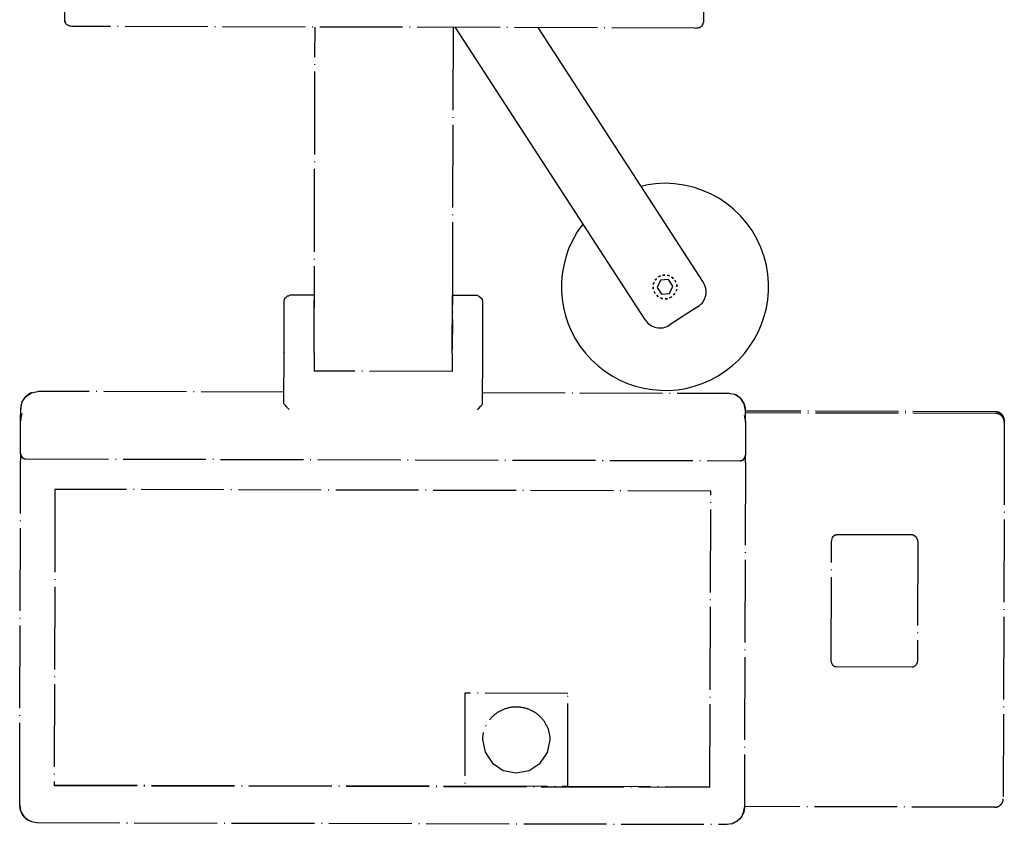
# Model space of a CAD drawing. Extents: x -1765 to 4890, y -3431 to 1272.
# Tile 3 of 189: x -1513 to -1371, y -1401 to -1284. Entities that reach past the tile are written whole.
import ezdxf

# ---------------------------------------------------------------- set-up
doc = ezdxf.new("R2010")
doc.units = 0
doc.linetypes.add('DOT_CENTER', pattern=[14, 12, -1, 0, -1])
doc.layers.get('0').update_dxf_attribs({"linetype": 'CONTINUOUS'})

# ---------------------------------------------------------------- blocks, each defined once
blk = doc.blocks.new('CTH', base_point=(-1401.58, -1249.78))
at = {"color": 5, "linetype": 'DOT_CENTER'}
for p, q in [((-1506.71, -1284.29), (-1506.68, -1272.51)), ((-1414.21, -1272.75), (-1414.24, -1284.53)), ((-1506.69, -1284.43), (-1506.71, -1284.29)), ((-1506.68, -1284.49), (-1506.69, -1284.43)), ((-1506.61, -1284.64), (-1506.68, -1284.49)), ((-1506.53, -1284.74), (-1506.61, -1284.64)), ((-1506.47, -1284.84), (-1506.53, -1284.74)), ((-1414.35, -1284.88), (-1414.28, -1284.73)), ((-1414.28, -1284.73), (-1414.26, -1284.67)), ((-1414.26, -1284.67), (-1414.24, -1284.53)), ((-1506.44, -1284.87), (-1506.47, -1284.84)), ((-1506.32, -1284.93), (-1506.44, -1284.87)), ((-1506.3, -1284.94), (-1506.32, -1284.93)), ((-1506.19, -1285.01), (-1506.3, -1284.94)), ((-1506.05, -1285.07), (-1506.19, -1285.01)), ((-1505.94, -1285.09), (-1506.05, -1285.07)), ((-1505.9, -1285.09), (-1505.94, -1285.09)), ((-1505.71, -1285.11), (-1505.9, -1285.09)), ((-1505.63, -1285.12), (-1505.71, -1285.11)), ((-1505.46, -1285.12), (-1505.63, -1285.12)), ((-1415.49, -1285.35), (-1505.46, -1285.12)), ((-1470.6, -1331.87), (-1470.48, -1285.21)), ((-1450.48, -1285.26), (-1450.6, -1331.92)), ((-1415.49, -1285.35), (-1415.41, -1285.35)), ((-1415.49, -1285.35), (-1415.49, -1285.35)), ((-1415.41, -1285.35), (-1415.25, -1285.34)), ((-1415.25, -1285.34), (-1415.19, -1285.34)), ((-1415.19, -1285.34), (-1415.02, -1285.32)), ((-1415.02, -1285.32), (-1415, -1285.32)), ((-1415, -1285.32), (-1414.91, -1285.3)), ((-1414.91, -1285.3), (-1414.82, -1285.27)), ((-1414.82, -1285.27), (-1414.76, -1285.24)), ((-1414.76, -1285.24), (-1414.66, -1285.17)), ((-1414.66, -1285.17), (-1414.64, -1285.17)), ((-1414.64, -1285.17), (-1414.52, -1285.1)), ((-1414.52, -1285.1), (-1414.49, -1285.07)), ((-1414.49, -1285.07), (-1414.43, -1284.98)), ((-1414.43, -1284.98), (-1414.35, -1284.88)), ((-1450.6, -1332.48), (-1450.58, -1324.11)), ((-1446.96, -1324.12), (-1450.58, -1324.11)), ((-1446.96, -1324.12), (-1446.78, -1324.21)), ((-1446.78, -1324.21), (-1446.7, -1324.23)), ((-1446.7, -1324.23), (-1446.39, -1324.47)), ((-1446.39, -1324.47), (-1446.31, -1324.55)), ((-1446.31, -1324.55), (-1446.21, -1324.86)), ((-1470.58, -1324.98), (-1470.58, -1324.81)), ((-1470.58, -1325.28), (-1470.58, -1324.98)), ((-1470.58, -1326.89), (-1470.58, -1325.28)), ((-1446.21, -1324.86), (-1446.23, -1332.39)), ((-1470.6, -1332.42), (-1470.58, -1326.89)), ((-1470.6, -1332.42), (-1470.6, -1335.04)), ((-1450.62, -1331.93), (-1450.6, -1331.92)), ((-1450.6, -1332.48), (-1450.61, -1335.09)), ((-1446.29, -1332.43), (-1446.23, -1332.39)), ((-1446.23, -1332.39), (-1446.25, -1339.83)), ((-1450.61, -1335.09), (-1470.6, -1335.04)), ((-1512.91, -1339.52), (-1512.36, -1338.72)), ((-1512.36, -1338.72), (-1511.55, -1338.19)), ((-1511.55, -1338.19), (-1510.93, -1338.07)), ((-1510.93, -1338.07), (-1510.6, -1338)), ((-1474.98, -1338.09), (-1510.6, -1338)), ((-1446.24, -1338.16), (-1410.63, -1338.25)), ((-1410.3, -1338.32), (-1410.63, -1338.25)), ((-1409.68, -1338.45), (-1410.3, -1338.32)), ((-1408.87, -1338.98), (-1409.68, -1338.45)), ((-1408.33, -1339.79), (-1408.87, -1338.98)), ((-1513.1, -1340.47), (-1512.91, -1339.52)), ((-1474.97, -1339.79), (-1474.99, -1339.76)), ((-1474.92, -1339.87), (-1474.97, -1339.79)), ((-1474.87, -1339.93), (-1474.92, -1339.87)), ((-1474.77, -1340.04), (-1474.87, -1339.93)), ((-1474.65, -1340.18), (-1474.77, -1340.04)), ((-1474.45, -1340.39), (-1474.65, -1340.18)), ((-1474.24, -1340.6), (-1474.45, -1340.39)), ((-1446.59, -1340.25), (-1446.79, -1340.46)), ((-1446.47, -1340.12), (-1446.59, -1340.25)), ((-1446.37, -1340.01), (-1446.47, -1340.12)), ((-1446.32, -1339.94), (-1446.37, -1340.01)), ((-1446.26, -1339.87), (-1446.32, -1339.94)), ((-1446.25, -1339.83), (-1446.26, -1339.87)), ((-1408.14, -1340.74), (-1408.33, -1339.79)), ((-1513.11, -1342.14), (-1513.1, -1340.47)), ((-1446.79, -1340.46), (-1447, -1340.67)), ((-1408.33, -1341.46), (-1408.14, -1342.41)), ((-1408.14, -1340.85), (-1408.14, -1340.74)), ((-1408.14, -1342.41), (-1408.14, -1340.85)), ((-1371.9, -1340.95), (-1408.14, -1340.85)), ((-1371.9, -1341.19), (-1408.14, -1341.1)), ((-1513.12, -1347.02), (-1513.11, -1342.14)), ((-1408.14, -1342.41), (-1408.16, -1347.29)), ((-1370.66, -1342.43), (-1370.8, -1396.99)), ((-1370.65, -1342.19), (-1370.66, -1342.43)), ((-1513.12, -1347.02), (-1513.06, -1347.31)), ((-1513.06, -1347.31), (-1513.12, -1347.02)), ((-1513.12, -1347.02), (-1513.12, -1347.21)), ((-1513.12, -1347.21), (-1513.12, -1348)), ((-1513.06, -1347.31), (-1512.9, -1347.55)), ((-1408.21, -1347.57), (-1408.16, -1347.29)), ((-1408.16, -1348.27), (-1408.16, -1347.21)), ((-1513.25, -1397.98), (-1513.12, -1348)), ((-1513.11, -1348.03), (-1513.12, -1348)), ((-1512.9, -1347.55), (-1512.66, -1347.71)), ((-1512.66, -1347.71), (-1512.47, -1347.74)), ((-1512.47, -1347.74), (-1512.37, -1347.77)), ((-1512.37, -1347.76), (-1408.91, -1348.03)), ((-1512.37, -1347.77), (-1512.37, -1347.76)), ((-1408.91, -1348.03), (-1408.81, -1348.01)), ((-1408.91, -1348.03), (-1408.91, -1348.02)), ((-1408.81, -1348.01), (-1408.62, -1347.97)), ((-1408.62, -1347.97), (-1408.38, -1347.81)), ((-1408.38, -1347.81), (-1408.21, -1347.57)), ((-1408.16, -1348.27), (-1408.29, -1398.25)), ((-1408.17, -1348.3), (-1408.16, -1348.27)), ((-1508.14, -1352.18), (-1508.25, -1395.07)), ((-1413.17, -1352.43), (-1508.14, -1352.18)), ((-1413.28, -1395.32), (-1413.17, -1352.43)), ((-1395.42, -1359.01), (-1395.32, -1358.91)), ((-1395.32, -1358.91), (-1395.15, -1358.79)), ((-1395.15, -1358.79), (-1395.05, -1358.76)), ((-1395.05, -1358.76), (-1394.94, -1358.75)), ((-1383.94, -1358.78), (-1394.94, -1358.75)), ((-1383.94, -1358.78), (-1383.84, -1358.79)), ((-1383.84, -1358.79), (-1383.74, -1358.82)), ((-1383.74, -1358.82), (-1383.56, -1358.94)), ((-1383.56, -1358.94), (-1383.46, -1359.04)), ((-1395.74, -1376.89), (-1395.69, -1359.89)), ((-1395.69, -1359.89), (-1395.65, -1359.52)), ((-1395.65, -1359.52), (-1395.52, -1359.17)), ((-1395.52, -1359.17), (-1395.42, -1359.01)), ((-1383.46, -1359.04), (-1383.36, -1359.2)), ((-1383.36, -1359.2), (-1383.24, -1359.55)), ((-1383.24, -1359.55), (-1383.2, -1359.92)), ((-1383.2, -1359.92), (-1383.24, -1376.92)), ((-1395.69, -1377.24), (-1395.74, -1376.89)), ((-1395.56, -1377.55), (-1395.69, -1377.24)), ((-1383.28, -1377.27), (-1383.42, -1377.58)), ((-1383.24, -1376.92), (-1383.28, -1377.27)), ((-1395.45, -1377.69), (-1395.56, -1377.55)), ((-1395.35, -1377.78), (-1395.45, -1377.69)), ((-1395.18, -1377.87), (-1395.35, -1377.78)), ((-1395.09, -1377.89), (-1395.18, -1377.87)), ((-1394.99, -1377.9), (-1395.09, -1377.89)), ((-1383.99, -1377.93), (-1394.99, -1377.9)), ((-1383.89, -1377.92), (-1383.99, -1377.93)), ((-1383.8, -1377.9), (-1383.89, -1377.92)), ((-1383.63, -1377.81), (-1383.8, -1377.9)), ((-1383.53, -1377.72), (-1383.63, -1377.81)), ((-1383.42, -1377.58), (-1383.53, -1377.72)), ((-1448.76, -1381.7), (-1448.8, -1395.16)), ((-1433.86, -1381.74), (-1448.76, -1381.7)), ((-1433.89, -1395.2), (-1433.86, -1381.74)), ((-1446.22, -1388.43), (-1445.86, -1390.27)), ((-1436.81, -1390.3), (-1436.43, -1388.46)), ((-1445.86, -1390.27), (-1444.8, -1391.84)), ((-1437.88, -1391.86), (-1436.81, -1390.3)), ((-1444.8, -1391.84), (-1443.21, -1392.89)), ((-1443.21, -1392.89), (-1441.34, -1393.26)), ((-1441.34, -1393.26), (-1439.47, -1392.9)), ((-1439.47, -1392.9), (-1437.88, -1391.86)), ((-1508.25, -1395.01), (-1448.8, -1395.16)), ((-1508.25, -1395.07), (-1413.28, -1395.32)), ((-1448.8, -1395.15), (-1433.89, -1395.19)), ((-1433.89, -1395.2), (-1413.28, -1395.25)), ((-1513.25, -1397.98), (-1513.13, -1398.72)), ((-1513.15, -1398.7), (-1513.25, -1397.98)), ((-1513.24, -1398.02), (-1513.25, -1397.98)), ((-1513.04, -1398.91), (-1513.15, -1398.7)), ((-1513.13, -1398.72), (-1513.04, -1398.92)), ((-1408.41, -1398.99), (-1408.29, -1398.25)), ((-1408.29, -1398.25), (-1408.4, -1398.96)), ((-1408.3, -1398.29), (-1408.29, -1398.25)), ((-1372.05, -1398.23), (-1408.29, -1398.13)), ((-1512.83, -1399.35), (-1513.04, -1398.91)), ((-1513.04, -1398.92), (-1512.76, -1399.43)), ((-1512.52, -1399.72), (-1512.83, -1399.35)), ((-1512.76, -1399.43), (-1512.51, -1399.72)), ((-1512.15, -1400.02), (-1512.52, -1399.72)), ((-1512.51, -1399.72), (-1512.3, -1399.86)), ((-1512.3, -1399.86), (-1512.01, -1400.09)), ((-1512.01, -1400.09), (-1512.15, -1400.02)), ((-1512.01, -1400.09), (-1511.55, -1400.3)), ((-1511.7, -1400.23), (-1512.01, -1400.09)), ((-1511.54, -1400.31), (-1511.7, -1400.23)), ((-1409.4, -1400.29), (-1409.84, -1400.49)), ((-1409.62, -1400.35), (-1409.31, -1400.21)), ((-1409.02, -1399.98), (-1409.4, -1400.29)), ((-1409.31, -1400.21), (-1408.92, -1399.82)), ((-1408.71, -1399.61), (-1409.02, -1399.98)), ((-1408.92, -1399.82), (-1408.68, -1399.55)), ((-1408.5, -1399.18), (-1408.71, -1399.61)), ((-1408.68, -1399.55), (-1408.41, -1398.99)), ((-1408.4, -1398.96), (-1408.5, -1399.18)), ((-1511.55, -1400.3), (-1511.07, -1400.37)), ((-1511.48, -1400.33), (-1511.54, -1400.31)), ((-1511.07, -1400.37), (-1510.76, -1400.45)), ((-1510.76, -1400.45), (-1510.76, -1400.44)), ((-1510.76, -1400.45), (-1410.79, -1400.7)), ((-1410.79, -1400.7), (-1410.48, -1400.63)), ((-1410.79, -1400.7), (-1410.79, -1400.7)), ((-1410.48, -1400.63), (-1410, -1400.56)), ((-1410.01, -1400.57), (-1410.07, -1400.59)), ((-1409.84, -1400.49), (-1410.01, -1400.57)), ((-1410, -1400.56), (-1409.85, -1400.5)), ((-1409.85, -1400.5), (-1409.62, -1400.35)), ((-1409.84, -1400.49), (-1409.84, -1400.49))]:
    blk.add_line(p, q, dxfattribs=at)
at = {"color": 5, "linetype": 'CONTINUOUS'}
for p, q in [((-1422.63, -1327.66), (-1450.12, -1285.26)), ((-1414.24, -1322.22), (-1438.18, -1285.29)), ((-1423.29, -1308.27), (-1422.61, -1308.12)), ((-1432.62, -1315.08), (-1431.65, -1313.75)), ((-1421.25, -1321.88), (-1421.01, -1321.64)), ((-1421.01, -1321.64), (-1421.24, -1321.86)), ((-1420.77, -1321.4), (-1420.46, -1321.26)), ((-1420.46, -1321.26), (-1420.75, -1321.38)), ((-1419.3, -1321.8), (-1420.45, -1321.9)), ((-1420.14, -1321.14), (-1419.8, -1321.13)), ((-1419.8, -1321.13), (-1420.12, -1321.13)), ((-1419.46, -1321.13), (-1419.14, -1321.26)), ((-1419.15, -1321.26), (-1419.43, -1321.13)), ((-1418.64, -1322.75), (-1419.3, -1321.8)), ((-1418.83, -1321.39), (-1418.58, -1321.63)), ((-1418.59, -1321.63), (-1418.81, -1321.4)), ((-1418.35, -1321.87), (-1418.21, -1322.18)), ((-1421.5, -1323.19), (-1421.51, -1322.85)), ((-1421.51, -1322.86), (-1421.51, -1323.17)), ((-1421.5, -1322.51), (-1421.38, -1322.19)), ((-1421.38, -1322.2), (-1421.5, -1322.49)), ((-1420.45, -1321.9), (-1420.94, -1322.94)), ((-1420.94, -1322.94), (-1420.28, -1323.89)), ((-1419.13, -1323.79), (-1418.64, -1322.75)), ((-1418.21, -1322.18), (-1418.33, -1321.89)), ((-1418.08, -1323.18), (-1418.21, -1323.5)), ((-1418.2, -1323.49), (-1418.08, -1323.21)), ((-1418.08, -1322.5), (-1418.08, -1322.84)), ((-1418.08, -1322.84), (-1418.08, -1322.52)), ((-1474.95, -1324.98), (-1474.85, -1324.48)), ((-1474.85, -1324.48), (-1474.64, -1324.34)), ((-1474.64, -1324.34), (-1474.46, -1324.16)), ((-1474.46, -1324.16), (-1474.28, -1324.13)), ((-1474.28, -1324.13), (-1474.2, -1324.05)), ((-1470.58, -1324.06), (-1474.2, -1324.05)), ((-1421.24, -1323.82), (-1421.38, -1323.51)), ((-1421.37, -1323.51), (-1421.26, -1323.8)), ((-1420.76, -1324.3), (-1421, -1324.06)), ((-1421, -1324.07), (-1420.78, -1324.29)), ((-1420.13, -1324.56), (-1420.44, -1324.43)), ((-1420.44, -1324.44), (-1420.15, -1324.56)), ((-1420.28, -1323.89), (-1419.13, -1323.79)), ((-1419.45, -1324.56), (-1419.79, -1324.56)), ((-1419.78, -1324.56), (-1419.47, -1324.56)), ((-1418.82, -1324.29), (-1419.13, -1324.43)), ((-1419.13, -1324.43), (-1418.84, -1324.31)), ((-1418.34, -1323.81), (-1418.58, -1324.06)), ((-1418.57, -1324.05), (-1418.35, -1323.83)), ((-1474.97, -1332.32), (-1474.95, -1324.98)), ((-1414.98, -1325.68), (-1419.17, -1328.4)), ((-1474.99, -1339.76), (-1474.97, -1332.32))]:
    blk.add_line(p, q, dxfattribs=at)
for centre, radius, start, end in [((-1419.79, -1322.85), 15, 16.8074, 100.8074), ((-1419.79, -1322.85), 15, 148.8074, 16.8074), ((-1416.34, -1323.58), 2.5, -57.042, 32.9581), ((-1420.53, -1326.3), 2.5, -147.042, -57.0419)]:
    blk.add_arc(centre, radius, start, end, dxfattribs=at)
at = {"color": 5, "linetype": 'DOT_CENTER'}
for points, knots in [([(-1506.71, -1284.29), (-1506.71, -1284.39), (-1506.69, -1284.48), (-1506.62, -1284.66), (-1506.57, -1284.74), (-1506.5, -1284.81)], [0, 0, 0, 0, 1, 1, 2, 2, 2, 2]), ([(-1414.45, -1285.04), (-1414.39, -1284.98), (-1414.33, -1284.9), (-1414.26, -1284.72), (-1414.24, -1284.63), (-1414.24, -1284.53)], [0, 0, 0, 0, 1, 1, 2, 2, 2, 2]), ([(-1511.55, -1338.18), (-1511.86, -1338.31), (-1512.13, -1338.49), (-1512.6, -1338.95), (-1512.78, -1339.22), (-1513.04, -1339.82), (-1513.1, -1340.15), (-1513.1, -1340.47)], [0, 0, 0, 0, 1, 1, 2, 2, 3, 3, 3, 3]), ([(-1408.14, -1340.74), (-1408.14, -1340.41), (-1408.2, -1340.09), (-1408.45, -1339.49), (-1408.63, -1339.22), (-1409.1, -1338.75), (-1409.37, -1338.57), (-1409.68, -1338.44)], [0, 0, 0, 0, 1, 1, 2, 2, 3, 3, 3, 3]), ([(-1370.65, -1342.19), (-1370.65, -1342.03), (-1370.69, -1341.86), (-1370.81, -1341.56), (-1370.9, -1341.43), (-1371.13, -1341.2), (-1371.27, -1341.1), (-1371.57, -1340.98), (-1371.74, -1340.95), (-1371.9, -1340.95)], [0, 0, 0, 0, 1, 1, 2, 2, 3, 3, 4, 4, 4, 4]), ([(-1370.66, -1342.43), (-1370.65, -1342.27), (-1370.69, -1342.11), (-1370.81, -1341.81), (-1370.9, -1341.67), (-1371.13, -1341.44), (-1371.27, -1341.35), (-1371.58, -1341.22), (-1371.74, -1341.19), (-1371.9, -1341.19)], [0, 0, 0, 0, 1, 1, 2, 2, 3, 3, 4, 4, 4, 4]), ([(-1408.91, -1348.03), (-1408.78, -1348.04), (-1408.65, -1348), (-1408.42, -1347.87), (-1408.32, -1347.78), (-1408.19, -1347.55), (-1408.16, -1347.42), (-1408.16, -1347.29)], [0, 0, 0, 0, 1, 1, 2, 2, 3, 3, 3, 3]), ([(-1436.43, -1388.46), (-1436.43, -1387.91), (-1436.53, -1387.36), (-1436.92, -1386.32), (-1437.21, -1385.84), (-1437.94, -1384.99), (-1438.38, -1384.63), (-1439.37, -1384.08), (-1439.91, -1383.89), (-1441.03, -1383.69), (-1441.6, -1383.69), (-1442.73, -1383.88), (-1443.27, -1384.07), (-1444.26, -1384.62), (-1444.7, -1384.98), (-1445.44, -1385.82), (-1445.73, -1386.3), (-1446.12, -1387.33), (-1446.22, -1387.88), (-1446.22, -1388.43)], [0, 0, 0, 0, 1, 1, 2, 2, 3, 3, 4, 4, 5, 5, 6, 6, 7, 7, 8, 8, 9, 9, 9, 9]), ([(-1372.05, -1398.23), (-1371.88, -1398.23), (-1371.72, -1398.2), (-1371.42, -1398.07), (-1371.28, -1397.98), (-1371.05, -1397.75), (-1370.95, -1397.61), (-1370.83, -1397.31), (-1370.8, -1397.15), (-1370.8, -1396.99)], [0, 0, 0, 0, 1, 1, 2, 2, 3, 3, 4, 4, 4, 4])]:
    blk.add_open_spline(points, degree=3, knots=knots, dxfattribs=at)
at = {"color": 5, "linetype": 'CONTINUOUS'}
blk.add_open_spline([(-1474.97, -1332.32), (-1474.97, -1332.33), (-1474.95, -1332.34), (-1474.91, -1332.36)], degree=3, dxfattribs=at)
at = {"color": 5, "linetype": 'DOT_CENTER'}
for points in [[(-1470.6, -1331.87), (-1470.6, -1331.87), (-1470.59, -1331.88), (-1470.58, -1331.88)], [(-1512.92, -1341.19), (-1513.04, -1341.49), (-1513.11, -1341.82), (-1513.11, -1342.14)], [(-1513.11, -1342.14), (-1513.11, -1342.15), (-1513.09, -1342.16), (-1513.06, -1342.17)], [(-1408.19, -1342.44), (-1408.16, -1342.43), (-1408.14, -1342.42), (-1408.14, -1342.41)], [(-1513.12, -1347.02), (-1513.12, -1347.04), (-1513.1, -1347.05), (-1513.06, -1347.06)], [(-1408.21, -1347.33), (-1408.17, -1347.32), (-1408.16, -1347.3), (-1408.16, -1347.29)], [(-1512.66, -1347.71), (-1512.57, -1347.75), (-1512.47, -1347.77), (-1512.37, -1347.77)]]:
    blk.add_open_spline(points, degree=3, dxfattribs=at)

msp = doc.modelspace()

# ---------------------------------------------------------------- block references
msp.add_blockref('CTH', (-1401.58, -1249.78))

doc.saveas('drawing.dxf')
